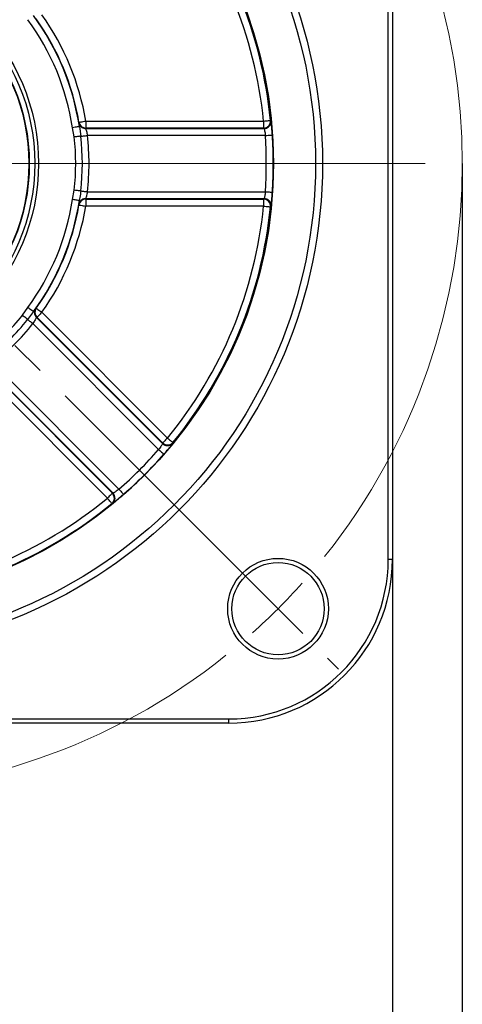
# Model space of a CAD drawing. Header units: millimetres. Extents: x 10 to 584, y 10 to 410.
# Tile 16 of 26: x 354 to 385, y 148 to 218. Entities that reach past the tile are written whole.
import ezdxf

# ---------------------------------------------------------------- set-up
doc = ezdxf.new("R2010")
doc.units = ezdxf.units.MM
doc.header["$LTSCALE"] = 2
doc.linetypes.add('SLD-中心线', pattern=[34.29, 30.48, -1.27, 1.27, -1.27])
doc.linetypes.add('SLD-实线', pattern=[0])
doc.layers.add('细实线层', color=7, linetype='SLD-实线')
doc.styles.add('SLDTEXTSTYLE1', font='txt')
doc.dimstyles.new('SLDDIMSTYLE0', dxfattribs={"dimtxt": 5, "dimasz": 5, "dimexe": 0, "dimexo": 0.0625, "dimgap": 1.25, "dimtad": 2, "dimrnd": 1e-09, "dimzin": 12, "dimdsep": 46, "dimtxsty": 'SLDTEXTSTYLE1', "dimsah": 1, "dimcen": 0.09, "dimadec": 0, "dimazin": 3, "dimtfac": 1, "dimtdec": 3, "dimtofl": 0, "dimtmove": 0, "dimatfit": 3, "dimfxl": 1, "dimfrac": 2, "dimtolj": 1, "dimtzin": 12, "dimarcsym": 0})
doc.dimstyles.new('SLDDIMSTYLE13', dxfattribs={"dimtxt": 5, "dimasz": 5, "dimexe": 0, "dimexo": 0.0625, "dimgap": 1.25, "dimtad": 0, "dimtih": 1, "dimtoh": 1, "dimrnd": 1e-09, "dimzin": 12, "dimdsep": 46, "dimtxsty": 'SLDTEXTSTYLE1', "dimsah": 1, "dimcen": 0.09, "dimadec": 0, "dimazin": 3, "dimtfac": 1, "dimtdec": 3, "dimtofl": 0, "dimtmove": 0, "dimatfit": 3, "dimfxl": 1, "dimfrac": 2, "dimtolj": 1, "dimtzin": 12, "dimarcsym": 0})

# ---------------------------------------------------------------- blocks, each defined once
blk = doc.blocks.new('SW_BROKEN_VIEW_1')
at = {"color": 0, "linetype": 'SLD-中心线'}
for p, q in [((0, 0), (63.8, -63.8)), ((0, -63.8), (63.6, -0.2))]:
    blk.add_line(p, q, dxfattribs=at)
blk = doc.blocks.new('SW_SYMBOL_MOD_BOX')
at = {"layer": '细实线层', "color": 0}
for p, q in [((400, 400), (400, 1600)), ((400, 1600), (1600, 1600)), ((1600, 1600), (1600, 400)), ((400, 400), (1600, 400))]:
    blk.add_line(p, q, dxfattribs=at)
blk = doc.blocks.new('_D_12')
at = {"layer": '细实线层'}
for p, q in [((380.315, 182.841), (380.315, 142.52)), ((300.315, 179.669), (300.315, 142.52)), ((300.315, 144.52), (380.315, 144.52))]:
    blk.add_line(p, q, dxfattribs=at)
for points in [[(300.315, 144.52), (305.315, 143.75), (305.315, 145.289)], [(380.315, 144.52), (375.315, 145.289), (375.315, 143.75)]]:
    blk.add_solid(points, dxfattribs=at)
at = {"layer": '细实线层', "xscale": 0.002909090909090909, "yscale": 0.002909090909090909, "zscale": 0.002909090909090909}
blk.add_blockref('SW_SYMBOL_MOD_BOX', (335.15, 144.929), dxfattribs=at)
at = {"layer": '细实线层', "insert": (340.387, 150.338), "char_height": 5, "attachment_point": 1, "style": 'SLDTEXTSTYLE1'}
blk.add_mtext('80', dxfattribs=at)
blk = doc.blocks.new('_D_13')
at = {"layer": '细实线层'}
for p, q in [((295.315, 207.969), (295.315, 129.702)), ((385.315, 207.969), (385.315, 129.702)), ((295.315, 131.702), (385.315, 131.702))]:
    blk.add_line(p, q, dxfattribs=at)
for points in [[(295.315, 131.702), (300.315, 130.932), (300.315, 132.471)], [(385.315, 131.702), (380.315, 132.471), (380.315, 130.932)]]:
    blk.add_solid(points, dxfattribs=at)
at = {"layer": '细实线层', "char_height": 5, "attachment_point": 1, "style": 'SLDTEXTSTYLE1'}
for s, insert in [('%%c', (335.004, 137.52)), ('90', (340.533, 137.52))]:
    blk.add_mtext(s, dxfattribs=dict(at, insert=insert))
blk = doc.blocks.new('SW_CENTERMARKSYMBOL_0')
at = {"color": 0, "linetype": 'SLD-实线', "lineweight": 18}
for p, q in [((36.82, 31.82), (74.159, 31.82)), ((60.104, 3.536), (59.326, 4.313)), ((63.64, 0), (61.872, 1.768)), ((63.64, 0), (65.407, -1.768)), ((67.175, -3.536), (67.953, -4.313))]:
    blk.add_line(p, q, dxfattribs=at)
at = {"color": 0, "linetype": 'SLD-中心线', "lineweight": 0}
for start, end in [(321.36609, 38.63385), (231.36624, 308.63376)]:
    blk.add_arc((31.82, 31.82), 45, start, end, dxfattribs=at)
at = {"color": 0, "linetype": 'SLD-实线', "lineweight": 0}
for centre, radius, start, end in [((31.917, 31.73), 44.867, 314.99328, 318.18589), ((31.913, 31.719), 44.862, 311.81389, 315.00665)]:
    blk.add_arc(centre, radius, start, end, dxfattribs=at)

msp = doc.modelspace()

# ---------------------------------------------------------------- linework, layer by layer
at = {"color": 7, "linetype": 'SLD-实线', "lineweight": 25}
for p, q in [((380.015003, 179.669257), (380.015003, 236.269254)), ((380.315, 236.269254), (380.315, 179.669257)), ((357.558029, 209.87321), (357.428057, 210.535116)), ((357.922511, 210.609253), (358.032117, 209.925558)), ((358.387262, 210.509549), (358.376492, 210.477828)), ((358.376492, 210.477828), (371.13207, 210.477828)), ((358.387262, 211.009476), (358.387262, 210.509549)), ((358.387262, 211.009476), (371.097082, 211.009476)), ((371.097082, 210.509549), (358.387262, 210.509549)), ((371.097082, 211.009476), (371.097082, 210.509549)), ((371.230541, 209.977906), (358.506205, 209.977906)), ((357.428057, 205.403391), (357.558029, 206.0653)), ((358.506205, 205.960605), (371.230541, 205.960605)), ((371.13207, 205.460678), (358.376492, 205.460678)), ((358.376492, 205.460678), (358.387262, 205.428954)), ((358.387262, 205.428954), (371.097082, 205.428954)), ((358.387262, 205.428954), (358.387262, 204.929035)), ((371.097082, 204.929035), (358.387262, 204.929035)), ((371.097082, 205.428954), (371.097082, 204.929035)), ((353.853962, 197.12289), (354.230098, 197.682831)), ((354.632151, 197.385627), (354.226209, 196.824673)), ((355.24378, 197.339992), (364.230979, 188.352797)), ((363.59592, 187.529001), (354.598456, 196.526463)), ((354.89028, 196.9865), (354.860234, 196.97168)), ((354.860234, 196.97168), (363.879791, 187.952127)), ((363.877481, 187.999296), (354.89028, 196.9865)), ((351.757794, 193.685795), (360.755257, 184.688333)), ((359.931458, 184.053275), (350.944259, 193.040478)), ((351.297759, 193.393971), (360.284958, 184.406775)), ((360.33213, 184.404466), (351.312573, 193.424019)), ((380.315, 179.669257), (380.015003, 179.669257)), ((312.015001, 168.26925), (368.615002, 168.26925)), ((368.615002, 167.969252), (368.615002, 168.26925)), ((368.615002, 167.969252), (312.015001, 167.969252))]:
    msp.add_line(p, q, dxfattribs=at)
at = {"color": 7, "linetype": 'SLD-实线', "lineweight": 25, "flags": 128}
for points in [[(357.922511, 210.609253), (357.912278, 210.607718), (357.883642, 210.603423), (357.837692, 210.596535), (357.776173, 210.587311), (357.701425, 210.576102), (357.616287, 210.563339), (357.523995, 210.549499), (357.428057, 210.535116)], [(357.894208, 210.926528), (357.904414, 210.928246), (357.932968, 210.933051), (357.978787, 210.940759), (358.040132, 210.951078), (358.114669, 210.963617), (358.199567, 210.9779), (358.291596, 210.993379), (358.387262, 211.009476)], [(371.097082, 211.009476), (371.193091, 211.018957), (371.285489, 211.028084), (371.370809, 211.03651), (371.44584, 211.04392), (371.507762, 211.050037), (371.554254, 211.054626), (371.583561, 211.057521), (371.594584, 211.058612)], [(371.594584, 211.058612), (371.613866, 211.04085), (371.629627, 211.026325)], [(358.032117, 209.925558), (358.002694, 209.922309), (357.962158, 209.917832), (357.91152, 209.91224), (357.852046, 209.905672), (357.785223, 209.898296), (357.712722, 209.89029), (357.636355, 209.881856), (357.558029, 209.87321)], [(358.032117, 209.925558), (358.061539, 209.928806), (358.102076, 209.93328), (358.152714, 209.938872), (358.212188, 209.94544), (358.27901, 209.952819), (358.351512, 209.960825), (358.42788, 209.969255), (358.506205, 209.977906)], [(371.230541, 209.977906), (371.326814, 209.98416), (371.419465, 209.99018), (371.50502, 209.995739), (371.580256, 210.000626), (371.642353, 210.004661), (371.688968, 210.007689), (371.718356, 210.0096), (371.729413, 210.010319)], [(358.032117, 206.012952), (358.002694, 206.016201), (357.962158, 206.020679), (357.91152, 206.026267), (357.852046, 206.032831), (357.785223, 206.040214), (357.712722, 206.048216), (357.636355, 206.05665), (357.558029, 206.0653)], [(358.032117, 206.012952), (358.061539, 206.009704), (358.102076, 206.005226), (358.152714, 205.999631), (358.212188, 205.993067), (358.27901, 205.985691), (358.351512, 205.977681), (358.42788, 205.969247), (358.506205, 205.960605)], [(371.230541, 205.960605), (371.326814, 205.954346), (371.419465, 205.948326), (371.50502, 205.942768), (371.580256, 205.93788), (371.642353, 205.933842), (371.688968, 205.930817), (371.718356, 205.92891), (371.729413, 205.928187)], [(357.922511, 205.329257), (357.912278, 205.330792), (357.883642, 205.335084), (357.837692, 205.341976), (357.776173, 205.351199), (357.701425, 205.362405), (357.616287, 205.375168), (357.523995, 205.389004), (357.428057, 205.403391)], [(357.894208, 205.011974), (357.904414, 205.010261), (357.932968, 205.005455), (357.978787, 204.997751), (358.040132, 204.987432), (358.114669, 204.974893), (358.199567, 204.96061), (358.291596, 204.945128), (358.387262, 204.929035)], [(371.097082, 204.929035), (371.193091, 204.91955), (371.285489, 204.910423), (371.370809, 204.901996), (371.44584, 204.89459), (371.507762, 204.888474), (371.554254, 204.883877), (371.583561, 204.880986), (371.594584, 204.879898)], [(354.226209, 196.824673), (354.203107, 196.84318), (354.171278, 196.868684), (354.131518, 196.900535), (354.08482, 196.937944), (354.032352, 196.97998), (353.975425, 197.025585), (353.915462, 197.073619), (353.853962, 197.12289)], [(354.632151, 197.385627), (354.623831, 197.391774), (354.600546, 197.408985), (354.563182, 197.436611), (354.51316, 197.473589), (354.45238, 197.518516), (354.383152, 197.569694), (354.308107, 197.625163), (354.230098, 197.682831)], [(354.836488, 197.629984), (354.844918, 197.623986), (354.868505, 197.607193), (354.906356, 197.580244), (354.957029, 197.544161), (355.018601, 197.500321), (355.088731, 197.450388), (355.164753, 197.396259), (355.24378, 197.339992)], [(355.24378, 197.339992), (355.175562, 197.271775), (355.109908, 197.20612), (355.049284, 197.145502), (354.995972, 197.092186), (354.95197, 197.04819), (354.918938, 197.015154), (354.898114, 196.99433), (354.89028, 196.9865)], [(354.226209, 196.824673), (354.249311, 196.806166), (354.281141, 196.78067), (354.320901, 196.748819), (354.367598, 196.711409), (354.420066, 196.669373), (354.476993, 196.623768), (354.536956, 196.575727), (354.598456, 196.526463)], [(364.230979, 188.352797), (364.162762, 188.284579), (364.097107, 188.218925), (364.036484, 188.158299), (363.983171, 188.10499), (363.939172, 188.060987), (363.906138, 188.027951), (363.885313, 188.007127), (363.877481, 187.999296)], [(364.230979, 188.352797), (364.305573, 188.291612), (364.377363, 188.23273), (364.443651, 188.178356), (364.501946, 188.130546), (364.550056, 188.09108), (364.586176, 188.061456), (364.608947, 188.042778), (364.617512, 188.035752)], [(363.59592, 187.529001), (363.668418, 187.465343), (363.73819, 187.404084), (363.802616, 187.34752), (363.859274, 187.297779), (363.906033, 187.256719), (363.941139, 187.225904), (363.963269, 187.206473), (363.971595, 187.199164)], [(360.755257, 184.688333), (360.81891, 184.615839), (360.880168, 184.546064), (360.936733, 184.481639), (360.986479, 184.424985), (361.027533, 184.378225), (361.058354, 184.343118), (361.077786, 184.320982), (361.085095, 184.31266)], [(360.284958, 184.406775), (360.277126, 184.398945), (360.256301, 184.37812), (360.223267, 184.345085), (360.179268, 184.301081), (360.125953, 184.247773), (360.065332, 184.187147), (359.999677, 184.121493), (359.931458, 184.053275)], [(360.248502, 183.666739), (360.241477, 183.675307), (360.2228, 183.698076), (360.193173, 183.734197), (360.153711, 183.782312), (360.105896, 183.840606), (360.051526, 183.906894), (359.992642, 183.97868), (359.931458, 184.053275)], [(360.284958, 184.406775), (360.308817, 184.405606), (360.33213, 184.404466)]]:
    msp.add_lwpolyline(points, dxfattribs=at)
at = {"color": 7, "linetype": 'SLD-实线', "lineweight": 25}
for centre, radius in [((340.315001, 207.969255), 35), ((340.315001, 207.969257), 34.5), ((340.315001, 207.969254), 31.489528), ((340.315001, 207.969253), 14.691121), ((340.315001, 207.969254), 14.419229), ((340.315001, 207.969254), 14.028107), ((340.315001, 207.969253), 13.999999), ((372.134805, 176.149452), 3.6), ((372.134806, 176.149449), 3.3)]:
    msp.add_circle(centre, radius, dxfattribs=at)
for centre, radius, start, end in [((340.31503, 207.969262), 30.931822, 5.64056883, 39.35944296), ((340.315029, 207.969267), 31.431745, 5.64056149, 39.35943751), ((340.315009, 207.969255), 17.304336, 8.52717483, 36.47283244), ((340.314966, 207.969239), 17.804363, 8.52720876, 36.47279729), ((340.31503, 207.969265), 17.826187, 9.54919211, 35.45080174), ((340.315033, 207.969266), 18.326165, 9.54920227, 35.450808), ((358.387299, 211.009586), 0.500037, 189.56134424, 269.99571436), ((358.376551, 210.977928), 0.500099, 237.60884343, 269.99328066), ((371.096881, 211.009654), 0.500105, 270.02302875, 5.61806386), ((371.131876, 210.977909), 0.500081, 270.02223577, 311.38519673), ((340.31504, 207.969255), 17.347787, 353.69897835, 6.30102165), ((340.315074, 207.969255), 17.824723, 353.69896835, 6.30103165), ((340.315107, 207.969255), 18.301659, 353.69895886, 6.30104114), ((340.315303, 207.969255), 30.980423, 356.28255625, 3.71744375), ((340.314587, 207.969253), 31.481061, 356.28263623, 3.71736377), ((340.314973, 207.969261), 17.304374, 323.52720229, 351.47280998), ((340.315055, 207.969235), 17.804269, 323.52712784, 351.47286612), ((340.314978, 207.969259), 17.826241, 324.54923863, 350.45076752), ((340.314951, 207.969268), 18.32625, 324.54926191, 350.45076759), ((358.387293, 204.928924), 0.500029, 90.00353471, 170.43940668), ((358.376564, 204.960514), 0.500164, 90.00827029, 123.13579117), ((340.315003, 207.969254), 30.93185, 320.64057369, 354.35942362), ((340.315033, 207.969237), 31.431741, 320.64056134, 354.35944862), ((371.096883, 204.928851), 0.500102, 354.38249493, 89.97718619), ((371.131874, 204.960577), 0.500101, 354.44665625, 89.97749157), ((340.31507, 207.969202), 17.347741, 308.69892632, 321.30099441), ((355.213911, 197.325268), 0.500112, 192.6097794, 224.99283168), ((355.243874, 197.340048), 0.500026, 144.56063138, 224.99629843), ((340.314791, 207.969494), 17.825111, 308.69904426, 321.30082073), ((340.315027, 207.969202), 18.30171, 308.69902317, 321.30108954), ((364.230967, 188.35307), 0.500108, 225.02335662, 320.61713856), ((364.233242, 188.305825), 0.500031, 225.02000549, 266.38723957), ((340.314098, 207.970114), 30.981968, 311.28279241, 318.7173203), ((340.314521, 207.969707), 31.481306, 311.28270369, 318.71737026), ((340.315012, 207.969212), 30.931812, 275.64056355, 309.35945468), ((359.93118, 184.053287), 0.500113, 309.38298307, 44.97656427), ((359.97836, 184.050981), 0.500105, 309.44718444, 44.97694602), ((340.315031, 207.969208), 31.431724, 275.6405308, 309.35943015), ((368.614991, 179.669262), 11.400012, 270.00005443, 359.99997366), ((368.614995, 179.669257), 11.700005, 270.00003031, 359.99999705)]:
    msp.add_arc(centre, radius, start, end, dxfattribs=at)
at = {"color": 8, "linetype": 'SLD-实线', "lineweight": 25}
for centre, radius, start, end in [((358.376493, 210.977843), 0.499996, 189.46727285, 237.60922376), ((371.131891, 210.977926), 0.500084, 311.38260004, 5.55385024), ((358.37652, 204.960652), 0.500024, 123.14015918, 170.53229113), ((355.213789, 197.325246), 0.499988, 144.46659418, 192.61032184), ((364.233283, 188.305891), 0.500099, 266.38299982, 320.55249806)]:
    msp.add_arc(centre, radius, start, end, dxfattribs=at)
at = {"color": 7, "linetype": 'SLD-实线', "lineweight": 25}
for points, knots in [([(357.883306, 210.895601), (357.885308, 210.901273), (357.888946, 210.911581), (357.892576, 210.921891), (357.894208, 210.926528)], [0, 0, 0, 0, 0.550276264, 1, 1, 1, 1]), ([(357.883306, 210.895601), (357.883912, 210.888321), (357.887924, 210.840051), (357.903921, 210.744926), (357.916007, 210.65672), (357.922511, 210.609253)], [0, 0, 0, 0, 0.075812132, 0.502654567, 1, 1, 1, 1]), ([(358.376492, 210.477828), (358.377133, 210.474082), (358.381441, 210.448899), (358.40194, 210.387714), (358.430888, 210.280291), (358.469404, 210.138717), (358.493479, 210.033514), (358.506205, 209.977906)], [0, 0, 0, 0, 0.022065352, 0.148308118, 0.373303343, 0.668735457, 1, 1, 1, 1]), ([(371.13207, 210.477828), (371.126308, 210.483055), (371.114648, 210.493632), (371.102982, 210.504203), (371.097082, 210.509549)], [0, 0, 0, 0, 0.494216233, 1, 1, 1, 1]), ([(371.13207, 210.477828), (371.136168, 210.467571), (371.150903, 210.430686), (371.167104, 210.349045), (371.192963, 210.227202), (371.214081, 210.098375), (371.225893, 210.011921), (371.230541, 209.977906)], [0, 0, 0, 0, 0.064860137, 0.233247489, 0.486995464, 0.798158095, 1, 1, 1, 1]), ([(371.729413, 210.010319), (371.72474, 210.079433), (371.712884, 210.254775), (371.690345, 210.515956), (371.67234, 210.712655), (371.661188, 210.802979), (371.660626, 210.807535)], [0, 0, 0, 0, 0.2596831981, 0.6588167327, 0.9827915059, 1, 1, 1, 1]), ([(358.032117, 206.012952), (358.009379, 205.858518), (357.975755, 205.630143), (357.935534, 205.402849), (357.922511, 205.329257)], [0, 0, 0, 0, 0.676229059, 1, 1, 1, 1]), ([(358.506205, 205.960605), (358.498177, 205.925147), (358.478308, 205.83739), (358.44488, 205.70833), (358.411962, 205.587338), (358.387436, 205.508792), (358.378807, 205.470857), (358.376492, 205.460678)], [0, 0, 0, 0, 0.2111222, 0.522528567, 0.77410762, 0.939389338, 1, 1, 1, 1]), ([(371.230541, 205.960605), (371.222743, 205.90528), (371.207997, 205.800657), (371.183338, 205.658679), (371.157941, 205.552255), (371.146062, 205.488021), (371.134055, 205.464557), (371.13207, 205.460678)], [0, 0, 0, 0, 0.328506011, 0.621231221, 0.845315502, 0.974428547, 1, 1, 1, 1]), ([(371.652404, 205.059837), (371.652645, 205.061593), (371.663263, 205.138796), (371.680041, 205.316007), (371.707044, 205.603567), (371.721666, 205.815765), (371.729413, 205.928187)], [0, 0, 0, 0, 0.006098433, 0.268151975, 0.612267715, 1, 1, 1, 1]), ([(357.922511, 205.329257), (357.919366, 205.306806), (357.908759, 205.231104), (357.893721, 205.135907), (357.885521, 205.062683), (357.883306, 205.042902)], [0, 0, 0, 0, 0.235303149, 0.793413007, 1, 1, 1, 1]), ([(357.894208, 205.011974), (357.892212, 205.017647), (357.888584, 205.027958), (357.884944, 205.038265), (357.883306, 205.042902)], [0, 0, 0, 0, 0.550162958, 1, 1, 1, 1]), ([(371.097082, 205.428954), (371.102983, 205.4343), (371.114649, 205.444871), (371.126308, 205.45545), (371.13207, 205.460678)], [0, 0, 0, 0, 0.505756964, 1, 1, 1, 1]), ([(371.629627, 204.912181), (371.623205, 204.90626), (371.611528, 204.895494), (371.599842, 204.884738), (371.594584, 204.879898)], [0, 0, 0, 0, 0.550041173, 1, 1, 1, 1]), ([(354.80691, 197.615828), (354.80219, 197.610252), (354.770892, 197.573282), (354.714945, 197.494703), (354.661117, 197.423788), (354.632151, 197.385627)], [0, 0, 0, 0, 0.075820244, 0.502673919, 1, 1, 1, 1]), ([(354.80691, 197.615828), (354.812336, 197.618422), (354.822197, 197.623138), (354.832055, 197.62786), (354.836488, 197.629984)], [0, 0, 0, 0, 0.550244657, 1, 1, 1, 1]), ([(354.860234, 196.97168), (354.858039, 196.968579), (354.843278, 196.947728), (354.814506, 196.889969), (354.759021, 196.793536), (354.686144, 196.666195), (354.628779, 196.574783), (354.598456, 196.526463)], [0, 0, 0, 0, 0.022058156, 0.148300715, 0.373311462, 0.668732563, 1, 1, 1, 1]), ([(363.879791, 187.952127), (363.875435, 187.941977), (363.859771, 187.905475), (363.8135, 187.83629), (363.745626, 187.731851), (363.669467, 187.625822), (363.616686, 187.556339), (363.59592, 187.529001)], [0, 0, 0, 0, 0.064859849, 0.233249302, 0.486996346, 0.798160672, 1, 1, 1, 1]), ([(363.879791, 187.952127), (363.879412, 187.959898), (363.878645, 187.975621), (363.877872, 187.991344), (363.877481, 187.999296)], [0, 0, 0, 0, 0.4942311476, 1, 1, 1, 1]), ([(364.617512, 188.035752), (364.617872, 188.027022), (364.618527, 188.011153), (364.619173, 187.995283), (364.619464, 187.988143)], [0, 0, 0, 0, 0.5500822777, 1, 1, 1, 1]), ([(363.971595, 187.199164), (364.017162, 187.251337), (364.132768, 187.383703), (364.301508, 187.584327), (364.427867, 187.736145), (364.48385, 187.807899), (364.486674, 187.811519)], [0, 0, 0, 0, 0.259678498, 0.658819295, 0.982787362, 1, 1, 1, 1]), ([(360.755257, 184.688333), (360.710623, 184.654729), (360.626215, 184.591181), (360.50839, 184.50822), (360.415175, 184.450932), (360.361358, 184.413906), (360.336276, 184.405805), (360.33213, 184.404466)], [0, 0, 0, 0, 0.328504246, 0.621223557, 0.845316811, 0.974426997, 1, 1, 1, 1]), ([(360.416625, 183.753091), (360.418038, 183.754164), (360.480112, 183.801282), (360.617318, 183.914679), (360.839732, 184.098941), (361.00012, 184.238644), (361.085095, 184.31266)], [0, 0, 0, 0, 0.006103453, 0.268157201, 0.612265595, 1, 1, 1, 1]), ([(360.29611, 183.664794), (360.287382, 183.665149), (360.271513, 183.665793), (360.255644, 183.666445), (360.248502, 183.666739)], [0, 0, 0, 0, 0.549978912, 1, 1, 1, 1])]:
    msp.add_open_spline(points, degree=3, knots=knots, dxfattribs=at)
at = {"color": 8, "linetype": 'SLD-实线', "lineweight": 25}
for points, knots in [([(371.660626, 210.807535), (371.65542, 210.859685), (371.648092, 210.933082), (371.633773, 211.005392), (371.629627, 211.026325)], [0, 0, 0, 0, 0.71050996, 1, 1, 1, 1]), ([(371.629627, 204.912181), (371.631627, 204.920106), (371.643826, 204.96845), (371.648498, 205.018223), (371.652404, 205.059837)], [0, 0, 0, 0, 0.163918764, 1, 1, 1, 1]), ([(364.486674, 187.811519), (364.519868, 187.852076), (364.566587, 187.909155), (364.607593, 187.970411), (364.619464, 187.988143)], [0, 0, 0, 0, 0.7105172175, 1, 1, 1, 1]), ([(360.29611, 183.664794), (360.303128, 183.668985), (360.345937, 183.694544), (360.384436, 183.726431), (360.416625, 183.753091)], [0, 0, 0, 0, 0.163936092, 1, 1, 1, 1])]:
    msp.add_open_spline(points, degree=3, knots=knots, dxfattribs=at)

# ---------------------------------------------------------------- block references
at = {"color": 7, "linetype": 'Continuous', "lineweight": 0}
msp.add_blockref('SW_CENTERMARKSYMBOL_0', (308.495196, 176.149446), dxfattribs=at)
at = {"color": 7, "linetype": 'Continuous'}
msp.add_blockref('SW_BROKEN_VIEW_1', (308.415001, 239.869255), dxfattribs=at)

# ---------------------------------------------------------------- dimensions: what is measured, and where the dimension line sits
at = {"layer": '细实线层'}
for base, p1, p2, text, dimstyle, picture, middle in [((385.315001, 136.111262), (295.315001, 207.969254), (385.315001, 207.969254), '%%c<>', 'SLDDIMSTYLE13', '_D_13', (340.67821, 136.111262)), ((380.315001, 144.519548), (300.315001, 179.669254), (380.315001, 182.840826), '{\\fGDT;o}<>', 'SLDDIMSTYLE0', '_D_12', (340.67821, 144.519548))]:
    dim = msp.add_linear_dim(base=base, p1=p1, p2=p2, angle=0, text=text, dimstyle=dimstyle, dxfattribs=at)
    dim.commit()
    dim.dimension.update_dxf_attribs({"geometry": picture, "text_midpoint": middle, "dimtype": 160})

doc.saveas('drawing.dxf')
